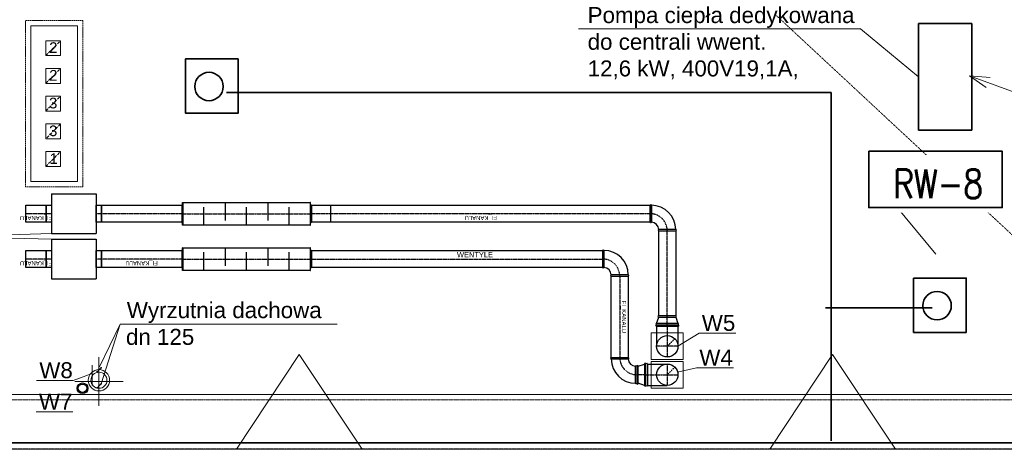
# Model space of a CAD drawing. Header units: centimetres. Extents: x 42630 to 130002, y 15 to 29179.
# Tile 145 of 175: x 83560 to 84484, y 4064 to 4467. Entities that reach past the tile are written whole.
import ezdxf
from ezdxf.enums import TextEntityAlignment as Align

# ---------------------------------------------------------------- set-up
doc = ezdxf.new("R2010")
doc.units = ezdxf.units.CM
doc.header["$LTSCALE"] = 0.01
for name, pattern in [('CENTER', [0.55, 0.37, -0.06, 0.06, -0.06]), ('Hidden Line1', [190, 140, -50]), ('Krawędzie ukryte', [391.222223, 282.222223, -109]), ('PRZERYWANA', [0.282222, 0.141111, -0.141111])]:
    doc.linetypes.add(name, pattern=pattern)
doc.layers.get('0').update_dxf_attribs({"color": 253})
for name, color, linetype in [('2D - Ogólne', 7, 'Continuous'), ('WEN_NAW-_ATRYBUT', 6, 'Continuous'), ('WEN_NAW-_OSIE', 2, 'CENTER'), ('WEN_NAW-_ZLICZAC', 30, 'Continuous')]:
    doc.layers.add(name, color=color, linetype=linetype)
for name, color, linetype, lineweight in [('2D - Ogólne_Nr_Pióra__1', 7, 'Continuous', 13), ('E0odgrom', 6, 'Continuous', 35), ('IS went opis', 7, 'Continuous', 20), ('Opisy - Tekst_Nr_Pióra__1', 7, 'Continuous', 13), ('Pprzeowdy', 5, 'Continuous', 35), ('wentylacja opis', 30, 'Continuous', 35), ('Wentylacja wywiew', 4, 'Continuous', 35)]:
    doc.layers.add(name, color=color, linetype=linetype, lineweight=lineweight)
doc.styles.add('GENERATED_STYLE_1', font='arial.ttf')
doc.styles.add('GENERATED_STYLE_2', font='arial.ttf')
doc.styles.add('p', font='simplex.shx', dxfattribs={"width": 0.8, "height": 100})
doc.styles.add('STYL_WENTYLE', font='arial.ttf', dxfattribs={"width": 0.8})

# ---------------------------------------------------------------- blocks, each defined once
blk = doc.blocks.new('SR-C160_50_12')
blk.add_lwpolyline([(0, -80), (0, 80), (50, 80), (50, -80)], close=True)
for p in [(0, 0), (50, 0)]:
    blk.add_point(p)
at = {"layer": 'WEN_NAW-_OSIE'}
blk.add_line((0, 0), (50, 0), dxfattribs=at)
at = {"layer": 'WEN_NAW-_ATRYBUT', "style": 'STYL_WENTYLE', "width": 0.8, "flags": 8}
blk.add_attdef('WENTYLE', text='', height=50, dxfattribs=at).set_placement((25, 0), align=Align.BOTTOM_LEFT)
at = {"layer": 'WEN_NAW-_OSIE', "style": 'STYL_WENTYLE', "width": 0.8, "flags": 8}
blk.add_attdef('FI_KANALU', text='', height=40, dxfattribs=at).set_placement((25, 40), align=Align.MIDDLE_CENTER)

msp = doc.modelspace()

# ---------------------------------------------------------------- linework, layer by layer
at = {"color": 252}
for p, q in [((83712.857, 4295.577), (83832.217, 4295.577)), ((83732.537, 4274.577), (83732.537, 4291.377)), ((83752.537, 4295.577), (83752.537, 4278.777)), ((83772.537, 4274.577), (83772.537, 4291.377)), ((83792.537, 4295.577), (83792.537, 4278.777)), ((83812.537, 4274.577), (83812.537, 4291.377)), ((83851.279, 4293.077), (83851.279, 4277.077)), ((83712.857, 4274.577), (83832.217, 4274.577)), ((83712.857, 4253.139), (83832.217, 4253.139)), ((83752.537, 4253.139), (83752.537, 4236.339)), ((83792.537, 4253.139), (83792.537, 4236.339)), ((83732.537, 4232.139), (83732.537, 4248.939)), ((83772.537, 4232.139), (83772.537, 4248.939)), ((83812.537, 4232.139), (83812.537, 4248.939)), ((83712.857, 4232.139), (83832.217, 4232.139)), ((84157.279, 4182.348), (84159.279, 4188.048)), ((84175.279, 4188.048), (84177.279, 4182.348)), ((84157.279, 4179.471), (84157.279, 4160.871)), ((84177.279, 4179.471), (84177.279, 4160.871)), ((84140.102, 4142.167), (84145.802, 4144.167)), ((84148.679, 4144.167), (84167.279, 4144.167)), ((84145.802, 4124.167), (84140.102, 4126.167)), ((84148.679, 4124.167), (84167.279, 4124.167))]:
    msp.add_line(p, q, dxfattribs=at)
for points in [[(83584.66, 4293.077), (83584.66, 4277.077), (83565.46, 4277.077), (83565.46, 4293.077)], [(83711.737, 4293.077), (83711.737, 4277.077), (83636.36, 4277.077), (83636.36, 4293.077)], [(84151.279, 4293.077), (84151.279, 4277.077), (83833.337, 4277.077), (83833.337, 4293.077)], [(84175.279, 4189.448), (84159.279, 4189.448), (84159.279, 4269.077), (84175.279, 4269.077)], [(83584.66, 4250.639), (83584.66, 4234.639), (83565.46, 4234.639), (83565.46, 4250.639)], [(83711.737, 4250.639), (83711.737, 4234.639), (83636.36, 4234.639), (83636.36, 4250.639)], [(83833.337, 4234.639), (83833.337, 4250.639), (84106.702, 4250.639), (84106.702, 4234.639)], [(84114.702, 4226.639), (84130.702, 4226.639), (84130.702, 4150.167), (84114.702, 4150.167)]]:
    msp.add_lwpolyline(points, close=True, dxfattribs=at)
for points in [[(83712.537, 4277.077), (83712.537, 4293.077, 1), (83711.737, 4293.077), (83711.737, 4277.077, 1)], [(83712.537, 4274.577), (83712.537, 4295.577, -1), (83712.857, 4295.577), (83712.857, 4274.577, -1)], [(83832.537, 4274.577), (83832.537, 4295.577, 1), (83832.217, 4295.577), (83832.217, 4274.577, 1)], [(83832.537, 4277.077), (83832.537, 4293.077, -1), (83833.337, 4293.077), (83833.337, 4277.077, -1)], [(84151.279, 4277.077), (84151.279, 4293.077, -1), (84152.399, 4293.077), (84152.399, 4277.077, -1)], [(84159.279, 4269.077), (84175.279, 4269.077, 1), (84175.279, 4270.197), (84159.279, 4270.197, 1)], [(83712.537, 4234.639), (83712.537, 4250.639, 1), (83711.737, 4250.639), (83711.737, 4234.639, 1)], [(83712.537, 4232.139), (83712.537, 4253.139, -1), (83712.857, 4253.139), (83712.857, 4232.139, -1)], [(83832.537, 4232.139), (83832.537, 4253.139, 1), (83832.217, 4253.139), (83832.217, 4232.139, 1)], [(83832.537, 4234.639), (83832.537, 4250.639, -1), (83833.337, 4250.639), (83833.337, 4234.639, -1)], [(84106.702, 4234.639), (84106.702, 4250.639, -1), (84107.822, 4250.639), (84107.822, 4234.639, -1)], [(84114.702, 4226.639), (84130.702, 4226.639, 1), (84130.702, 4227.759), (84114.702, 4227.759, 1)], [(84175.279, 4189.448), (84159.279, 4189.448, 1), (84159.279, 4188.048), (84175.279, 4188.048, 1)], [(84157.279, 4180.948), (84177.279, 4180.948, 1), (84177.279, 4182.348), (84157.279, 4182.348, 1)], [(84157.279, 4180.871), (84177.279, 4180.871, -1), (84177.279, 4179.471), (84157.279, 4179.471, -1)], [(84130.702, 4150.167), (84114.702, 4150.167, 1), (84114.702, 4149.047), (84130.702, 4149.047, 1)], [(84138.702, 4142.167), (84138.702, 4126.167, -1), (84137.582, 4126.167), (84137.582, 4142.167, -1)], [(84138.702, 4142.167), (84138.702, 4126.167, 1), (84140.102, 4126.167), (84140.102, 4142.167, 1)], [(84147.202, 4124.167), (84147.202, 4144.167, 1), (84145.802, 4144.167), (84145.802, 4124.167, 1)], [(84147.279, 4124.167), (84147.279, 4144.167, -1), (84148.679, 4144.167), (84148.679, 4124.167, -1)]]:
    msp.add_lwpolyline(points, format="xyb", close=True, dxfattribs=at)
for centre in [(84167.279, 4160.871), (84167.279, 4160.871), (84167.279, 4134.167), (84167.279, 4134.167), (84167.279, 4134.167)]:
    msp.add_circle(centre, 10, dxfattribs=at)
for centre, radius, start, end in [((84152.399, 4270.197), 22.88, 0, 90), ((84152.399, 4270.197), 6.88, 0, 90), ((84107.822, 4227.759), 22.88, 0, 90), ((84107.822, 4227.759), 6.88, 0, 90), ((84137.582, 4149.047), 22.88, 180, 270), ((84137.582, 4149.047), 6.88, 180, 270)]:
    msp.add_arc(centre, radius, start, end, dxfattribs=at)
for p in [(83565.46, 4285.077), (83584.66, 4285.077), (83636.36, 4285.077), (83711.737, 4285.077), (83711.737, 4285.077), (83833.337, 4285.077), (83833.337, 4285.077), (84151.279, 4285.077), (84151.279, 4285.077), (84167.279, 4269.077), (84167.279, 4269.077), (83565.46, 4242.639), (83584.66, 4242.639), (83636.36, 4242.639), (83711.737, 4242.639), (83711.737, 4242.639), (83833.337, 4242.639), (83833.337, 4242.639), (84106.702, 4242.639), (84106.702, 4242.639), (84122.702, 4226.639), (84122.702, 4226.639), (84167.279, 4189.448), (84167.279, 4189.448), (84167.279, 4180.948), (84167.279, 4180.871), (84174.35, 4167.942), (84167.279, 4160.871), (84122.702, 4150.167), (84122.702, 4150.167), (83635.991, 4140.584), (84174.35, 4141.238), (84174.35, 4141.238), (83632.455, 4137.048), (84138.702, 4134.167), (84138.702, 4134.167), (84147.202, 4134.167), (84147.279, 4134.167), (84167.279, 4134.167), (84167.279, 4134.167), (83632.455, 4122.013), (83635.991, 4125.549)]:
    msp.add_point(p, dxfattribs=at)
at = {"layer": '2D - Ogólne', "color": 252, "linetype": 'Continuous', "lineweight": 13}
msp.add_line((83627.824, 4124.014), (83627.824, 4143.206), dxfattribs=at)
at = {"layer": '2D - Ogólne', "color": 252, "linetype": 'Continuous', "lineweight": 25}
for radius in [5.008, 4]:
    msp.add_circle((83618.684, 4121.441), radius, dxfattribs=at)
at = {"layer": '2D - Ogólne_Nr_Pióra__1', "color": 252, "linetype": 'PRZERYWANA'}
for p, q in [((84657.085, 4110.78), (84269.015, 4471.503)), ((79041.085, 4110.78), (84657.085, 4110.78)), ((79041.085, 4064.78), (84696.085, 4064.78))]:
    msp.add_line(p, q, dxfattribs=at)
at = {"layer": '2D - Ogólne_Nr_Pióra__1', "color": 252, "linetype": 'Hidden Line1'}
for p, q in [((83565.085, 4466.28), (83619.085, 4466.28)), ((83565.085, 4310.28), (83565.085, 4466.28)), ((83619.085, 4466.28), (83619.085, 4310.28)), ((83619.085, 4310.28), (83565.085, 4310.28))]:
    msp.add_line(p, q, dxfattribs=at)
at = {"layer": '2D - Ogólne_Nr_Pióra__1', "color": 252, "linetype": 'Continuous'}
for p, q in [((83570.085, 4461.28), (83614.085, 4461.28)), ((83570.085, 4315.28), (83570.085, 4461.28)), ((83614.085, 4461.28), (83614.085, 4315.28)), ((83584.085, 4447.28), (83598.085, 4447.28)), ((83584.085, 4433.28), (83584.085, 4447.28)), ((83598.085, 4447.28), (83598.085, 4433.28)), ((83598.085, 4433.28), (83584.085, 4433.28)), ((83584.085, 4421.28), (83598.085, 4421.28)), ((83584.085, 4407.28), (83584.085, 4421.28)), ((83598.085, 4421.28), (83598.085, 4407.28)), ((83598.085, 4407.28), (83584.085, 4407.28)), ((84519.772, 4388.972), (84450.89, 4414.483)), ((84450.89, 4414.483), (84470.125, 4412.691)), ((84450.89, 4414.483), (84466.652, 4403.313)), ((83584.085, 4395.28), (83598.085, 4395.28)), ((83584.085, 4381.28), (83584.085, 4395.28)), ((83598.085, 4395.28), (83598.085, 4381.28)), ((83598.085, 4381.28), (83584.085, 4381.28)), ((83584.085, 4355.28), (83584.085, 4369.28)), ((83584.085, 4369.28), (83598.085, 4369.28)), ((83598.085, 4369.28), (83598.085, 4355.28)), ((83598.085, 4355.28), (83584.085, 4355.28)), ((83584.085, 4343.28), (83598.085, 4343.28)), ((83584.085, 4329.28), (83584.085, 4343.28)), ((83598.085, 4343.28), (83598.085, 4329.28)), ((83598.085, 4329.28), (83584.085, 4329.28)), ((83614.085, 4315.28), (83570.085, 4315.28)), ((84419.404, 4247.336), (84372.506, 4303.87)), ((84372.506, 4303.87), (84388.268, 4292.7)), ((84372.506, 4303.87), (84380.571, 4286.316)), ((83634.084, 4105.109), (83634.084, 4150.679)), ((83822.061, 4153.183), (83763.132, 4064.28)), ((83880.989, 4064.28), (83822.061, 4153.183)), ((84322.455, 4153.183), (84263.527, 4064.28)), ((84381.383, 4064.28), (84322.455, 4153.183)), ((83611.3, 4127.894), (83656.869, 4127.894)), ((84652.085, 4115.78), (83168.085, 4115.78)), ((84708.085, 4064.28), (77813.802, 4064.28)), ((83763.132, 4064.28), (83880.989, 4064.28)), ((84263.527, 4064.28), (84381.383, 4064.28))]:
    msp.add_line(p, q, dxfattribs=at)
at = {"layer": '2D - Ogólne_Nr_Pióra__1', "color": 252, "linetype": 'Krawędzie ukryte'}
for p, q in [((83584.085, 4433.28), (83598.085, 4447.28)), ((83584.085, 4407.28), (83598.085, 4421.28)), ((83584.085, 4381.28), (83598.085, 4395.28)), ((83598.085, 4369.28), (83584.085, 4355.28)), ((83584.085, 4329.28), (83598.085, 4343.28))]:
    msp.add_line(p, q, dxfattribs=at)
at = {"layer": '2D - Ogólne_Nr_Pióra__1', "color": 252, "linetype": 'Continuous'}
for radius in [10, 7.503]:
    msp.add_circle((83634.084, 4128.955), radius, dxfattribs=at)
at = {"layer": 'E0odgrom'}
for p, q in [((83753.818, 4398.721), (84321.036, 4398.721)), ((84321.036, 4398.721), (84321.036, 4072.088)), ((84415.865, 4196.771), (84315.768, 4196.771)), ((84716.049, 4070.446), (83383.482, 4070.446))]:
    msp.add_line(p, q, dxfattribs=at)
for points in [[(83715.351, 4430.259), (83764.675, 4430.259), (83764.675, 4379.291), (83715.351, 4379.291)], [(84398.471, 4224.796), (84447.794, 4224.796), (84447.794, 4173.829), (84398.471, 4173.829)]]:
    msp.add_lwpolyline(points, close=True, dxfattribs=at)
for centre in [(83737.341, 4404.364), (84420.461, 4198.901)]:
    msp.add_circle(centre, 13.358, dxfattribs=at)
at = {"layer": 'WEN_NAW-_OSIE', "color": 252}
for p, q in [((83584.66, 4285.077), (83565.46, 4285.077)), ((83711.737, 4285.077), (83636.36, 4285.077)), ((83711.737, 4285.077), (83833.337, 4285.077)), ((84151.279, 4285.077), (83833.337, 4285.077)), ((84167.279, 4189.448), (84167.279, 4269.077)), ((83584.66, 4242.639), (83565.46, 4242.639)), ((83711.737, 4242.639), (83636.36, 4242.639)), ((83711.737, 4242.639), (83833.337, 4242.639)), ((83833.337, 4242.639), (84106.702, 4242.639)), ((84122.702, 4226.639), (84122.702, 4150.167)), ((84167.279, 4180.948), (84167.279, 4189.448)), ((84167.279, 4180.871), (84167.279, 4150.371)), ((84167.279, 4160.871), (84174.35, 4167.942)), ((84177.779, 4160.871), (84156.779, 4160.871)), ((83632.455, 4137.048), (83635.991, 4140.584)), ((84167.279, 4144.667), (84167.279, 4123.667)), ((84167.279, 4134.167), (84174.35, 4141.238)), ((84167.279, 4134.167), (84174.35, 4141.238)), ((84147.202, 4134.167), (84138.702, 4134.167)), ((84147.279, 4134.167), (84177.779, 4134.167)), ((83632.455, 4122.013), (83635.991, 4125.549))]:
    msp.add_line(p, q, dxfattribs=at)
for centre, start, end in [((84151.279, 4269.077), 0, 90), ((84106.702, 4226.639), 0, 90), ((84138.702, 4150.167), 180, 270)]:
    msp.add_arc(centre, 16, start, end, dxfattribs=at)
at = {"layer": 'WEN_NAW-_ZLICZAC', "color": 252}
for p, q in [((83589.66, 4303.677), (83631.36, 4303.677)), ((83589.66, 4303.677), (83589.66, 4266.477)), ((83631.36, 4303.677), (83631.36, 4266.477)), ((83589.66, 4266.477), (83631.36, 4266.477)), ((83589.66, 4261.239), (83631.36, 4261.239)), ((83589.66, 4261.239), (83589.66, 4224.039)), ((83631.36, 4261.239), (83631.36, 4224.039)), ((83589.66, 4224.039), (83631.36, 4224.039))]:
    msp.add_line(p, q, dxfattribs=at)
at = {"layer": 'wentylacja opis', "color": 252, "lineweight": 18}
for p, q in [((84083.961, 4458.273), (84348.554, 4458.273)), ((84348.554, 4458.273), (84403.008, 4413.317)), ((83487.517, 4263.613), (83589.66, 4266.477)), ((83487.517, 4263.613), (83589.66, 4261.239)), ((83654.024, 4181.596), (83634.634, 4141.549)), ((83654.024, 4181.596), (83635.991, 4125.549)), ((83654.024, 4181.596), (83857.631, 4181.596)), ((84152.279, 4173.371), (84152.279, 4148.371)), ((84152.279, 4173.371), (84182.279, 4173.371)), ((84197.085, 4173.163), (84177.279, 4160.871)), ((84182.279, 4173.371), (84182.279, 4148.371)), ((84197.085, 4173.163), (84231.6, 4173.163)), ((84152.279, 4148.371), (84182.279, 4148.371)), ((84152.279, 4148.371), (84182.279, 4148.371)), ((84152.279, 4146.667), (84152.279, 4121.667)), ((84152.279, 4146.667), (84182.279, 4146.667)), ((84194.799, 4140.749), (84177.004, 4136.493)), ((84182.279, 4146.667), (84182.279, 4121.667)), ((84194.799, 4140.749), (84229.314, 4140.749)), ((83610.004, 4128.879), (83627.757, 4135.339)), ((83575.49, 4128.879), (83610.004, 4128.879)), ((84152.279, 4121.667), (84182.279, 4121.667)), ((84152.279, 4121.667), (84182.279, 4121.667)), ((83575.122, 4099.322), (83609.637, 4099.322))]:
    msp.add_line(p, q, dxfattribs=at)
at = {"layer": 'Wentylacja wywiew', "color": 252}
for p, q in [((84403.008, 4463.317), (84453.008, 4463.317)), ((84403.008, 4363.317), (84403.008, 4463.317)), ((84453.008, 4363.317), (84453.008, 4463.317)), ((84403.008, 4363.317), (84453.008, 4363.317))]:
    msp.add_line(p, q, dxfattribs=at)

# ---------------------------------------------------------------- block references
at = {"layer": 'WEN_NAW-_ZLICZAC', "color": 252, "xscale": 0.1, "yscale": 0.1, "zscale": 0.1, "rotation": 180}
for p in [(83589.66, 4285.077), (83636.36, 4285.077), (83589.66, 4242.639), (83636.36, 4242.639)]:
    msp.add_blockref('SR-C160_50_12', p, dxfattribs=at)

# ---------------------------------------------------------------- texts
at = {"layer": 'Opisy - Tekst_Nr_Pióra__1', "color": 252, "linetype": 'Continuous', "style": 'GENERATED_STYLE_2'}
for s, p in [('2', (83587.364, 4435.81)), ('2', (83587.364, 4409.81)), ('3', (83587.224, 4383.81)), ('3', (83587.224, 4357.81)), ('1', (83587.722, 4331.81))]:
    msp.add_text(s, height=10, dxfattribs=at).set_placement(p)
at = {"layer": 'WEN_NAW-_ATRYBUT', "color": 252, "style": 'STYL_WENTYLE', "width": 0.8, "flags": 8}
msp.add_attdef('WENTYLE', text='Naw-85', height=5, dxfattribs=at).set_placement((83970.02, 4242.639), align=Align.BOTTOM_LEFT)
at = {"layer": 'WEN_NAW-_OSIE', "color": 252, "style": 'STYL_WENTYLE', "width": 0.8, "flags": 8}
for rotation, p in [(180, (83575.06, 4281.077)), (180, (83992.308, 4281.077)), (180, (83575.06, 4238.639)), (180, (83674.049, 4238.639)), (270, (84126.702, 4188.403))]:
    msp.add_attdef('FI_KANALU', text='', height=4, rotation=rotation, dxfattribs=at).set_placement(p, align=Align.MIDDLE_CENTER)
at = {"layer": 'wentylacja opis', "color": 252, "style": 'GENERATED_STYLE_1'}
for s, p in [('Wyrzutnia dachowa', (83660.195, 4187.225)), ('W5', (84199.699, 4175.277)), ('dn 125', (83659.407, 4162.164)), ('W4', (84197.412, 4142.802)), ('W8', (83578.103, 4130.932)), ('W7', (83577.736, 4101.436))]:
    msp.add_text(s, height=15, dxfattribs=at).set_placement(p)
at = {"layer": 'wentylacja opis', "color": 252, "lineweight": 18, "insert": (84092.589, 4478.816), "char_height": 15, "attachment_point": 1, "style": 'GENERATED_STYLE_1'}
msp.add_mtext('Pompa ciepła dedykowana \\Pdo centrali wwent.\\P12,6 kW, 400V19,1A,  ', dxfattribs=at)

# ---------------------------------------------------------------- next in the draw order: texts
at = {"layer": 'IS went opis', "color": 5, "linetype": 'Continuous', "insert": (84379.366, 4326.558), "char_height": 27, "width": 1079.48729, "attachment_point": 1, "style": 'p', "bg_fill": 2}
msp.add_mtext('RW-8', dxfattribs=at)

# ---------------------------------------------------------------- next in the draw order: linework, layer by layer
at = {"layer": 'Pprzeowdy'}
msp.add_lwpolyline([(84356.282, 4343.664), (84481.541, 4343.664), (84481.541, 4290.844), (84356.282, 4290.844)], close=True, dxfattribs=at)

doc.saveas('drawing.dxf')
